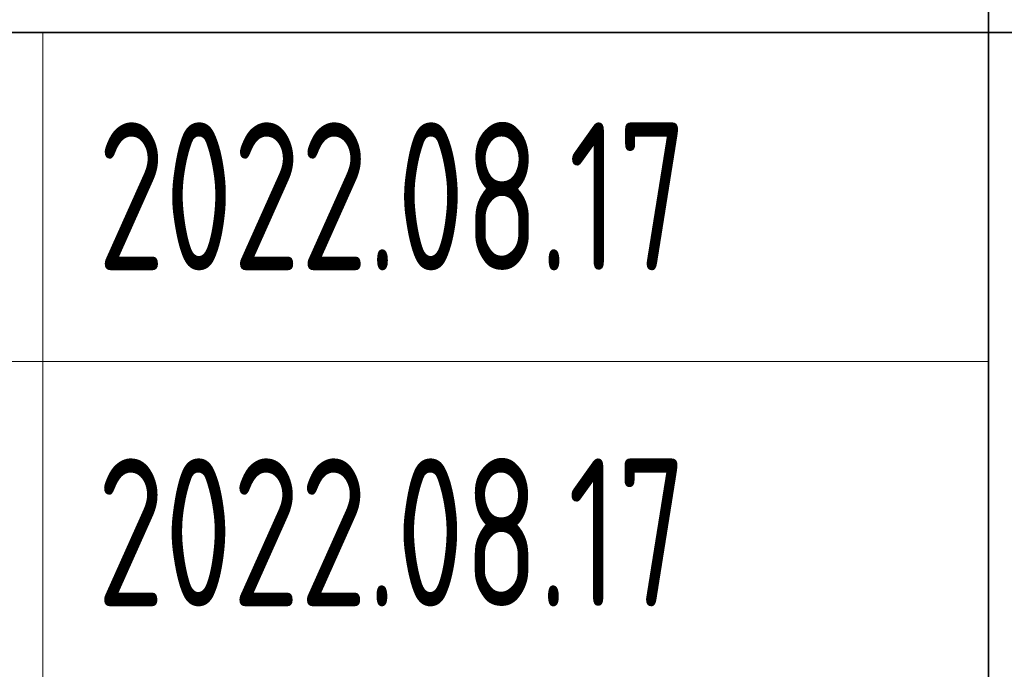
# Model space of a CAD drawing. Header units: millimetres. Extents: x 6 to 292, y 5 to 204.
# Tile 14 of 24: x 183 to 195, y 18 to 26. Entities that reach past the tile are written whole.
import ezdxf
from ezdxf.entities.mleader import LeaderData, LeaderLine
from ezdxf.math import Vec2, Vec3

# ---------------------------------------------------------------- set-up
doc = ezdxf.new("R2010")
doc.units = ezdxf.units.MM
for name, color, linetype in [('Default', 7, 'Continuous'), ('细实线', 7, 'Continuous'), ('轮廓线', 7, 'Continuous')]:
    doc.layers.add(name, color=color, linetype=linetype)

# ---------------------------------------------------------------- blocks, each defined once
blk = doc.blocks.new('_DOT')
at = {"color": 0}
blk.add_line((0, 0), (-1, 0), dxfattribs=at)
at = {"color": 0, "const_width": 0.333}
blk.add_lwpolyline([(-0.1665, 0, 1), (0.1665, 0, 1)], format="xyb", close=True, dxfattribs=at)

msp = doc.modelspace()

# ---------------------------------------------------------------- linework, layer by layer
at = {"layer": '细实线', "color": 7, "linetype": 'Continuous', "lineweight": 13}
for p, q in [((195, 26), (167, 26)), ((183.5, 10), (183.5, 26)), ((195, 22), (167, 22))]:
    msp.add_line(p, q, dxfattribs=at)
at = {"layer": '轮廓线', "color": 7, "linetype": 'Continuous', "lineweight": 35}
for p, q in [((195, 10), (195, 34)), ((167, 26), (287, 26))]:
    msp.add_line(p, q, dxfattribs=at)

# ---------------------------------------------------------------- leaders
at = {"layer": 'Default', "color": 7, "linetype": 'Continuous', "lineweight": 13}
ml = msp.add_multileader_mtext('Standard', dxfattribs=at)
ml.set_content('{\\pxsm0.9;\\fSolid Edge ANSI|b0||i0||c0|p34;\\W0.7;2022.08.17\\P}', color=256)
ml.set_leader_properties()
ml.set_arrow_properties(name='DOT')
ml.build(insert=Vec2(0, 0))
ml.multileader.update_dxf_attribs({"leader_type": 0, "dogleg_length": 0, "arrow_head_size": 1.8})
ctx = ml.context
ctx.base_point, ctx.char_height, ctx.arrow_head_size, ctx.landing_gap_size = Vec3(182.168, 24), 1.8, 1.8, 0.63
ctx.mtext.insert = Vec3(184.168, 24.908)
ml = msp.add_multileader_mtext('Standard', dxfattribs=at)
ml.set_content('{\\pxsm0.9;\\fSolid Edge ANSI|b0||i0||c0|p34;\\W0.7;2022.08.17\\P}', color=256)
ml.set_leader_properties()
ml.set_arrow_properties(name='DOT')
ml.build(insert=Vec2(0, 0))
ml.multileader.update_dxf_attribs({"leader_type": 0, "dogleg_length": 0, "arrow_head_size": 1.8})
ctx = ml.context
ctx.base_point, ctx.char_height, ctx.arrow_head_size, ctx.landing_gap_size = Vec3(182.161, 19.911), 1.8, 1.8, 0.63
ctx.mtext.insert = Vec3(184.161, 20.819)

doc.saveas('drawing.dxf')
